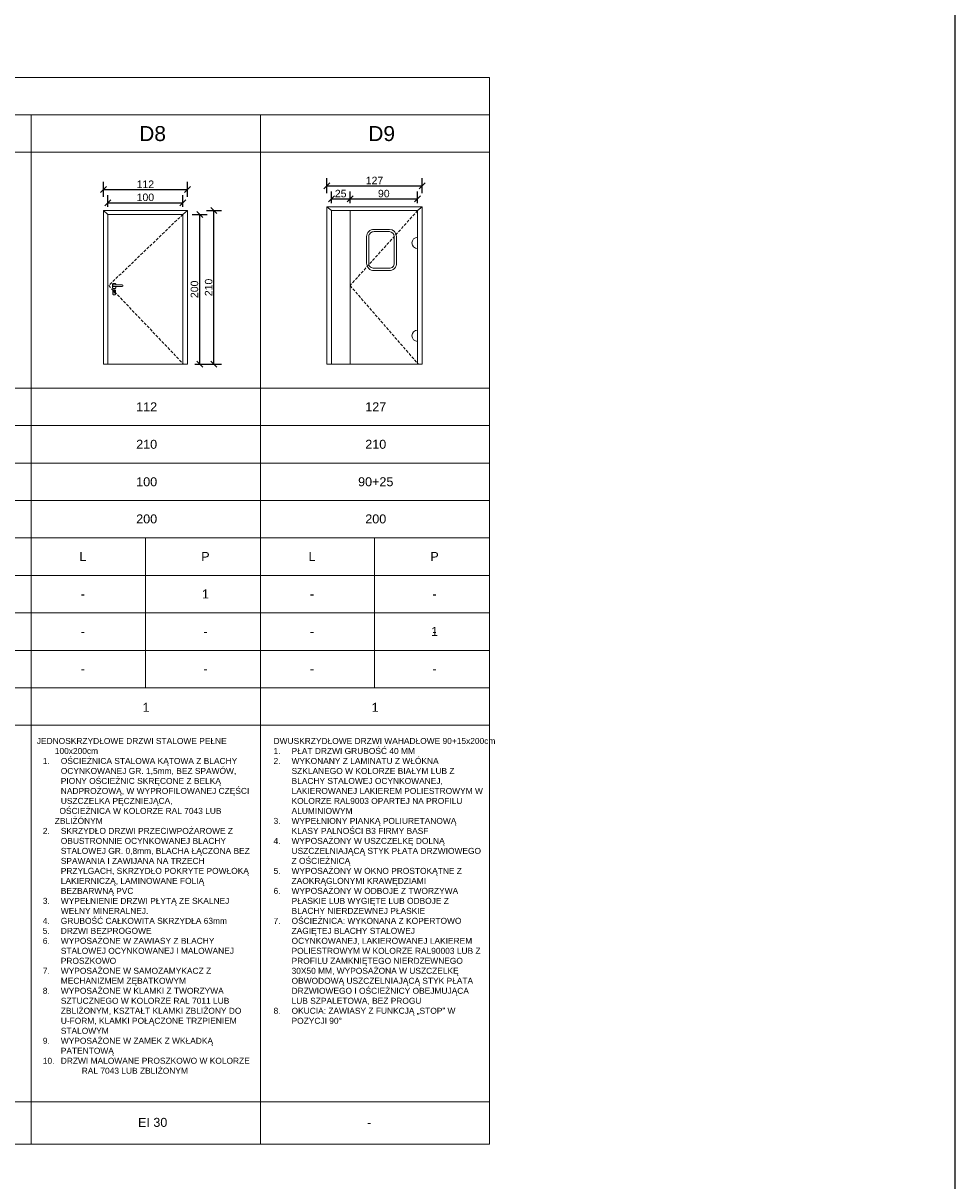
# Model space of a CAD drawing. Header units: millimetres. Extents: x -2720 to 125583, y -8970 to 34912.
# Tile 88 of 105: x 33182 to 34425, y 31398 to 32942. Entities that reach past the tile are written whole.
import ezdxf
from ezdxf.enums import TextEntityAlignment as Align

# ---------------------------------------------------------------- set-up
doc = ezdxf.new("R2010")
doc.units = ezdxf.units.MM
doc.linetypes.add('HIDDEN', pattern=[1.905, 1.27, -0.635])
for name, color, linetype, lineweight in [('A - Opisy', 44, 'Continuous', 9), ('A_KONST_ISTNIEJĄCE', 83, 'Continuous', 25), ('A_WIDOK', 141, 'Continuous', 13), ('DRZWI', 20, 'Continuous', 5), ('tabelka', 133, 'Continuous', 5)]:
    doc.layers.add(name, color=color, linetype=linetype, lineweight=lineweight)
doc.styles.add('ARIACE', font='arial.ttf')
doc.styles.get("Standard").update_dxf_attribs({"font": 'arial.ttf'})
doc.dimstyles.new('1 do 100', dxfattribs={"dimtxt": 10, "dimasz": 8, "dimexe": 10, "dimexo": 10, "dimgap": 2, "dimtad": 1, "dimdec": 0, "dimtxsty": 'Standard', "dimblk": 'OBLIQUE', "dimcen": 2.5, "dimadec": 0, "dimazin": 0, "dimtfac": 1, "dimtdec": 0, "dimtmove": 0, "dimatfit": 3, "dimldrblk": 'OBLIQUE', "dimfxl": 10, "dimfxlon": 1, "dimarcsym": 0})

# ---------------------------------------------------------------- blocks, each defined once
blk = doc.blocks.new('_Oblique')
at = {"color": 0, "linetype": 'ByBlock', "lineweight": -2}
blk.add_line((-0.5, -0.5), (0.5, 0.5), dxfattribs=at)
blk = doc.blocks.new('*D624')
at = {"layer": 'A_WIDOK', "color": 0, "linetype": 'ByBlock', "lineweight": -2, "transparency": 16777216}
for p, q in [((33295.3, 32697.2), (33295.3, 32712.8)), ((33295.3, 32702.8), (33395.3, 32702.8)), ((33395.3, 32697.2), (33395.3, 32712.8))]:
    blk.add_line(p, q, dxfattribs=at)
at = {"layer": 'Defpoints', "color": 0, "linetype": 'ByBlock', "transparency": 16777216}
for p in [(33395.3, 32702.8), (33295.3, 32687.2), (33395.3, 32687.2)]:
    blk.add_point(p, dxfattribs=at)
at = {"layer": 'A_WIDOK', "color": 0, "linetype": 'ByBlock', "lineweight": -2, "transparency": 16777216, "xscale": 8, "yscale": 8, "zscale": 8, "rotation": 180}
blk.add_blockref('_Oblique', (33295.3, 32702.8), dxfattribs=at)
at = {"layer": 'A_WIDOK', "color": 0, "linetype": 'ByBlock', "lineweight": -2, "transparency": 16777216, "xscale": 8, "yscale": 8, "zscale": 8}
blk.add_blockref('_Oblique', (33395.3, 32702.8), dxfattribs=at)
at = {"layer": 'A_WIDOK', "color": 0, "linetype": 'ByBlock', "transparency": 16777216, "insert": (33345.3, 32709.9), "char_height": 10, "attachment_point": 5}
blk.add_mtext('100', dxfattribs=at)
blk = doc.blocks.new('*D625')
at = {"layer": 'A_WIDOK', "color": 0, "linetype": 'ByBlock', "lineweight": -2, "transparency": 16777216}
for p, q in [((33289.3, 32710.4), (33289.3, 32730.4)), ((33289.3, 32720.4), (33401.3, 32720.4)), ((33401.3, 32710.4), (33401.3, 32730.4))]:
    blk.add_line(p, q, dxfattribs=at)
at = {"layer": 'Defpoints', "color": 0, "linetype": 'ByBlock', "transparency": 16777216}
for p in [(33401.3, 32720.4), (33289.3, 32692.2), (33401.3, 32692.2)]:
    blk.add_point(p, dxfattribs=at)
at = {"layer": 'A_WIDOK', "color": 0, "linetype": 'ByBlock', "lineweight": -2, "transparency": 16777216, "xscale": 8, "yscale": 8, "zscale": 8, "rotation": 180}
blk.add_blockref('_Oblique', (33289.3, 32720.4), dxfattribs=at)
at = {"layer": 'A_WIDOK', "color": 0, "linetype": 'ByBlock', "lineweight": -2, "transparency": 16777216, "xscale": 8, "yscale": 8, "zscale": 8}
blk.add_blockref('_Oblique', (33401.3, 32720.4), dxfattribs=at)
at = {"layer": 'A_WIDOK', "color": 0, "linetype": 'ByBlock', "transparency": 16777216, "insert": (33345.3, 32727.4), "char_height": 10, "width": 23.419, "attachment_point": 5}
blk.add_mtext('112', dxfattribs=at)
blk = doc.blocks.new('*D626')
at = {"layer": 'A_WIDOK', "color": 0, "linetype": 'ByBlock', "lineweight": -2, "transparency": 16777216}
for p, q in [((33407.9, 32687.2), (33427.9, 32687.2)), ((33417.9, 32487.2), (33417.9, 32687.2)), ((33411.3, 32487.2), (33427.9, 32487.2))]:
    blk.add_line(p, q, dxfattribs=at)
at = {"layer": 'Defpoints', "color": 0, "linetype": 'ByBlock', "transparency": 16777216}
for p in [(33396.3, 32687.2), (33417.9, 32687.2), (33401.3, 32487.2)]:
    blk.add_point(p, dxfattribs=at)
at = {"layer": 'A_WIDOK', "color": 0, "linetype": 'ByBlock', "lineweight": -2, "transparency": 16777216, "xscale": 8, "yscale": 8, "zscale": 8}
for p, rotation in [((33417.9, 32687.2), 90), ((33417.9, 32487.2), 270)]:
    blk.add_blockref('_Oblique', p, dxfattribs=dict(at, rotation=rotation))
at = {"layer": 'A_WIDOK', "color": 0, "linetype": 'ByBlock', "transparency": 16777216, "insert": (33410.8, 32587.2), "char_height": 10, "attachment_point": 5, "rotation": 90}
blk.add_mtext('200', dxfattribs=at)
blk = doc.blocks.new('*D627')
at = {"layer": 'A_WIDOK', "color": 0, "linetype": 'ByBlock', "lineweight": -2, "transparency": 16777216}
for p, q in [((33426.8, 32692.2), (33446.8, 32692.2)), ((33436.8, 32487.2), (33436.8, 32692.2)), ((33426.8, 32487.2), (33446.8, 32487.2))]:
    blk.add_line(p, q, dxfattribs=at)
at = {"layer": 'Defpoints', "color": 0, "linetype": 'ByBlock', "transparency": 16777216}
for p in [(33401.3, 32692.2), (33436.8, 32692.2), (33401.3, 32487.2)]:
    blk.add_point(p, dxfattribs=at)
at = {"layer": 'A_WIDOK', "color": 0, "linetype": 'ByBlock', "lineweight": -2, "transparency": 16777216, "xscale": 8, "yscale": 8, "zscale": 8}
for p, rotation in [((33436.8, 32692.2), 90), ((33436.8, 32487.2), 270)]:
    blk.add_blockref('_Oblique', p, dxfattribs=dict(at, rotation=rotation))
at = {"layer": 'A_WIDOK', "color": 0, "linetype": 'ByBlock', "transparency": 16777216, "insert": (33429.7, 32589.7), "char_height": 10, "attachment_point": 5, "rotation": 90}
blk.add_mtext('210', dxfattribs=at)
blk = doc.blocks.new('*D666')
at = {"layer": 'A_WIDOK', "color": 0, "linetype": 'ByBlock', "lineweight": -2, "transparency": 16777216}
for p, q in [((33587.4, 32715.4), (33587.4, 32735.4)), ((33714.4, 32715.4), (33714.4, 32735.4)), ((33587.4, 32725.4), (33714.4, 32725.4))]:
    blk.add_line(p, q, dxfattribs=at)
at = {"layer": 'Defpoints', "color": 0, "linetype": 'ByBlock', "transparency": 16777216}
for p in [(33714.4, 32725.4), (33587.4, 32697.2), (33714.4, 32697.2)]:
    blk.add_point(p, dxfattribs=at)
at = {"layer": 'A_WIDOK', "color": 0, "linetype": 'ByBlock', "lineweight": -2, "transparency": 16777216, "xscale": 8, "yscale": 8, "zscale": 8, "rotation": 180}
blk.add_blockref('_Oblique', (33587.4, 32725.4), dxfattribs=at)
at = {"layer": 'A_WIDOK', "color": 0, "linetype": 'ByBlock', "lineweight": -2, "transparency": 16777216, "xscale": 8, "yscale": 8, "zscale": 8}
blk.add_blockref('_Oblique', (33714.4, 32725.4), dxfattribs=at)
at = {"layer": 'A_WIDOK', "color": 0, "linetype": 'ByBlock', "transparency": 16777216, "insert": (33650.9, 32732.4), "char_height": 10, "attachment_point": 5}
blk.add_mtext('127', dxfattribs=at)
blk = doc.blocks.new('*D667')
at = {"layer": 'A_WIDOK', "color": 0, "linetype": 'ByBlock', "lineweight": -2, "transparency": 16777216}
for p, q in [((33593.4, 32702.2), (33593.4, 32717.8)), ((33618.3, 32702.2), (33618.3, 32717.8)), ((33593.4, 32707.8), (33618.3, 32707.8))]:
    blk.add_line(p, q, dxfattribs=at)
at = {"layer": 'Defpoints', "color": 0, "linetype": 'ByBlock', "transparency": 16777216}
for p in [(33618.3, 32707.8), (33593.4, 32692.2), (33618.3, 32692.2)]:
    blk.add_point(p, dxfattribs=at)
at = {"layer": 'A_WIDOK', "color": 0, "linetype": 'ByBlock', "lineweight": -2, "transparency": 16777216, "xscale": 8, "yscale": 8, "zscale": 8, "rotation": 180}
blk.add_blockref('_Oblique', (33593.4, 32707.8), dxfattribs=at)
at = {"layer": 'A_WIDOK', "color": 0, "linetype": 'ByBlock', "lineweight": -2, "transparency": 16777216, "xscale": 8, "yscale": 8, "zscale": 8}
blk.add_blockref('_Oblique', (33618.3, 32707.8), dxfattribs=at)
at = {"layer": 'A_WIDOK', "color": 0, "linetype": 'ByBlock', "transparency": 16777216, "insert": (33605.8, 32714.9), "char_height": 10, "attachment_point": 5}
blk.add_mtext('25', dxfattribs=at)
blk = doc.blocks.new('*D668')
at = {"layer": 'A_WIDOK', "color": 0, "linetype": 'ByBlock', "lineweight": -2, "transparency": 16777216}
for p, q in [((33618.3, 32702.2), (33618.3, 32717.8)), ((33708.4, 32702.2), (33708.4, 32717.8)), ((33618.3, 32707.8), (33708.4, 32707.8))]:
    blk.add_line(p, q, dxfattribs=at)
at = {"layer": 'Defpoints', "color": 0, "linetype": 'ByBlock', "transparency": 16777216}
for p in [(33708.4, 32707.8), (33618.3, 32692.2), (33708.4, 32692.2)]:
    blk.add_point(p, dxfattribs=at)
at = {"layer": 'A_WIDOK', "color": 0, "linetype": 'ByBlock', "lineweight": -2, "transparency": 16777216, "xscale": 8, "yscale": 8, "zscale": 8, "rotation": 180}
blk.add_blockref('_Oblique', (33618.3, 32707.8), dxfattribs=at)
at = {"layer": 'A_WIDOK', "color": 0, "linetype": 'ByBlock', "lineweight": -2, "transparency": 16777216, "xscale": 8, "yscale": 8, "zscale": 8}
blk.add_blockref('_Oblique', (33708.4, 32707.8), dxfattribs=at)
at = {"layer": 'A_WIDOK', "color": 0, "linetype": 'ByBlock', "transparency": 16777216, "insert": (33663.3, 32714.9), "char_height": 10, "attachment_point": 5}
blk.add_mtext('90', dxfattribs=at)

msp = doc.modelspace()

# ---------------------------------------------------------------- linework, layer by layer
at = {"layer": 'A_KONST_ISTNIEJĄCE', "ltscale": 2}
msp.add_lwpolyline([(16906.12, 34487.07), (34424.95, 34487.07), (34424.95, 29586.95), (16906.12, 29586.95)], close=True, dxfattribs=at)
at = {"layer": 'A_WIDOK', "linetype": 'HIDDEN', "ltscale": 3}
for points in [[(33395.32, 32687.2), (33296.32, 32592.2), (33396.32, 32487.2)], [(33708.36, 32692.2), (33618.28, 32592.2), (33709.36, 32487.2)]]:
    msp.add_lwpolyline(points, dxfattribs=at)
at = {"layer": 'DRZWI'}
for p, q in [((33295.32, 32687.2), (33289.32, 32692.2)), ((33395.32, 32687.2), (33401.32, 32692.2)), ((33593.36, 32692.2), (33587.36, 32697.2)), ((33708.36, 32692.2), (33714.36, 32697.2))]:
    msp.add_line(p, q, dxfattribs=at)
for points in [[(33289.32, 32487.2), (33289.32, 32692.2), (33401.32, 32692.2), (33401.32, 32487.2), (33289.32, 32487.2)], [(33295.32, 32487.2), (33295.32, 32687.2), (33395.32, 32687.2), (33395.32, 32487.2)], [(33587.36, 32487.2), (33587.36, 32697.2), (33714.36, 32697.2), (33714.36, 32487.2), (33587.36, 32487.2)], [(33593.36, 32487.2), (33593.36, 32692.2), (33708.36, 32692.2), (33708.36, 32487.2)], [(33618.28, 32487.2), (33618.28, 32692.2)], [(33302.53, 32593.22), (33314.35, 32593.24)], [(33303.44, 32583.79), (33303.44, 32582.01)], [(33303.81, 32583.79), (33303.81, 32582)]]:
    msp.add_lwpolyline(points, dxfattribs=at)
for points in [[(33640.32, 32622.2, 0.4303386), (33650.32, 32612.2), (33670.32, 32612.2, 0.4303386), (33680.32, 32622.2), (33680.32, 32657.74, 0.3982703), (33670.85, 32667.2), (33650.32, 32667.2, 0.4142136), (33640.32, 32657.74)], [(33643.32, 32622.16, 0.4336223), (33650.27, 32615.2), (33670.36, 32615.2, 0.4336223), (33677.32, 32622.16), (33677.32, 32657.69, 0.3950675), (33670.81, 32664.2), (33650.27, 32664.2, 0.4142136), (33643.32, 32657.69)], [(33708.36, 32656.68), (33708.36, 32641.68, -1)], [(33302.78, 32580.03), (33304.48, 32580.03, 0.3440053), (33305.23, 32580.81), (33305.23, 32585.75, 0.4707029), (33304.48, 32586.53), (33302.77, 32586.53, 0.3870514), (33302.03, 32585.75), (33302.03, 32580.81, 0.3800833)], [(33708.36, 32517.73), (33708.36, 32532.73, 1)]]:
    msp.add_lwpolyline(points, format="xyb", close=True, dxfattribs=at)
for points in [[(33305.78, 32593.23), (33305.78, 32594.07, 0.4707029), (33305.06, 32594.82), (33302.17, 32594.82, 0.3870514), (33301.47, 32594.07), (33301.47, 32589.07, 0.3800833), (33302.19, 32588.32), (33305.06, 32588.32, 0.3440053), (33305.78, 32589.07), (33305.78, 32591.17)], [(33302.53, 32593.22, 0.6968402), (33302.53, 32591.17), (33314.35, 32591.17)]]:
    msp.add_lwpolyline(points, format="xyb", dxfattribs=at)
msp.add_circle((33303.62, 32584.47), 0.704, dxfattribs=at)
for centre, radius, start, end in [((33303.62, 32582), 0.187, 179.98289, 0.01711), ((33314.23, 32592.2), 1.04, 276.76216, 83.23784)]:
    msp.add_arc(centre, radius, start, end, dxfattribs=at)
at = {"layer": 'tabelka'}
for p, q in [((30290.81, 32870.03), (33804.16, 32870.03)), ((33804.16, 32870.03), (33804.16, 31446.62)), ((30290.81, 32820.03), (33804.16, 32820.03)), ((33193.09, 32820.03), (33193.09, 31446.62)), ((33498.62, 32820.03), (33498.62, 31446.62)), ((30290.81, 32770.03), (33804.16, 32770.03)), ((30290.81, 32455.42), (33804.16, 32455.42)), ((30400.63, 32405.42), (33804.16, 32405.42)), ((30290.81, 32355.42), (33804.16, 32355.42)), ((30400.63, 32305.42), (33804.16, 32305.42)), ((30290.81, 32255.42), (33804.16, 32255.42)), ((30290.81, 32205.42), (33804.16, 32205.42)), ((30333.44, 32205.42), (33804.16, 32205.42)), ((30333.44, 32155.42), (33804.16, 32155.42)), ((30333.44, 32105.42), (33804.16, 32105.42)), ((30290.81, 32055.42), (33804.16, 32055.42)), ((30333.44, 32055.42), (33804.16, 32055.42)), ((30290.81, 32005.42), (33804.16, 32005.42)), ((30290.81, 31502.85), (33804.16, 31502.85)), ((30290.81, 31446.62), (33804.16, 31446.62))]:
    msp.add_line(p, q, dxfattribs=at)
for points in [[(33345.32, 32255.42), (33345.32, 32055.42)], [(33650.86, 32255.42), (33650.86, 32055.42)]]:
    msp.add_lwpolyline(points, dxfattribs=at)

# ---------------------------------------------------------------- texts
at = {"layer": 'A - Opisy', "style": 'ARIACE'}
for s, p in [('D8', (33354.88, 32795.03)), ('D9', (33660.42, 32795.03))]:
    msp.add_text(s, height=20, dxfattribs=at).set_placement(p, align=Align.MIDDLE_CENTER)
at = {"layer": 'A - Opisy'}
for s, p in [('112', (33347, 32430.42)), ('127', (33652.53, 32430.42)), ('210', (33347, 32380.42)), ('210', (33652.53, 32380.42)), ('100', (33347.02, 32330.42)), ('90+25', (33652.56, 32330.42)), ('200', (33347.02, 32280.85)), ('200', (33652.56, 32280.85)), ('L', (33261.98, 32230.68)), ('P', (33425.38, 32230.68)), ('L', (33567.51, 32230.68)), ('P', (33730.92, 32230.68)), ('-', (33261.98, 32180.68)), ('1', (33425.38, 32180.68)), ('-', (33567.51, 32180.68)), ('-', (33730.92, 32180.68)), ('1', (33730.92, 32130.68)), ('-', (33261.98, 32130.68)), ('-', (33425.38, 32130.68)), ('-', (33425.38, 32130.68)), ('-', (33567.51, 32130.68)), ('-', (33730.92, 32130.68)), ('-', (33261.98, 32080.68)), ('-', (33425.38, 32080.68)), ('-', (33567.51, 32080.68)), ('-', (33730.92, 32080.68)), ('1', (33346.18, 32029.46)), ('1', (33651.71, 32029.46))]:
    msp.add_text(s, height=12, dxfattribs=at).set_placement(p, align=Align.MIDDLE_CENTER)
for s, p in [('EI 30', (33335.41, 31469.64)), ('-', (33640.94, 31469.64))]:
    msp.add_text(s, height=12, dxfattribs=at).set_placement(p)
at = {"layer": 'A - Opisy', "char_height": 8, "width": 295.9317, "attachment_point": 1}
for s, insert in [('\\pxi-3,l4,t4;JEDNOSKRZYDŁOWE DRZWI STALOWE PEŁNE 100x200cm\\P\\pl5,t5;1.^IOŚCIEŻNICA STALOWA KĄTOWA Z BLACHY OCYNKOWANEJ GR. 1,5mm, BEZ SPAWÓW, PIONY OŚCIEŻNIC SKRĘCONE Z BELKĄ NADPROŻOWĄ, W WYPROFILOWANEJ CZĘŚCI USZCZELKA PĘCZNIEJĄCA,\\P\\pl4,t4;^I  OŚCIEŻNICA W KOLORZE RAL 7043 LUB ZBLIŻÓNYM\\P\\pl5,t5;2.^ISKRZYDŁO DRZWI PRZECIWPOŻAROWE Z OBUSTRONNIE OCYNKOWANEJ BLACHY STALOWEJ GR. 0,8mm, BLACHA ŁĄCZONA BEZ SPAWANIA I ZAWIJANA NA TRZECH PRZYLGACH, SKRZYDŁO POKRYTE POWŁOKĄ LAKIERNICZĄ, LAMINOWANE FOLIĄ BEZBARWNĄ PVC\\P3.^IWYPEŁNIENIE DRZWI PŁYTĄ ZE SKALNEJ WEŁNY MINERALNEJ.\\P4.^IGRUBOŚĆ CAŁKOWITA SKRZYDŁA 63mm\\P5.^IDRZWI BEZPROGOWE\\P6.^IWYPOSAŻONE W ZAWIASY Z BLACHY STALOWEJ OCYNKOWANEJ I MALOWANEJ PROSZKOWO\\P7.^IWYPOSAŻONE W SAMOZAMYKACZ Z MECHANIZMEM ZĘBATKOWYM\\P8.^IWYPOSAŻONE W KLAMKI Z TWORZYWA SZTUCZNEGO W KOLORZE RAL 7011 LUB ZBLIŻONYM, KSZTAŁT KLAMKI ZBLIŻONY DO U-FORM, KLAMKI POŁĄCZONE TRZPIENIEM STALOWYM\\P9.^IWYPOSAŻONE W ZAMEK Z WKŁADKĄ PATENTOWĄ\\P10.^IDRZWI MALOWANE PROSZKOWO W KOLORZE           RAL 7043 LUB ZBLIŻONYM', (33192.47, 31988.59)), ('\\pxi-3,l5,t5;DWUSKRZYDŁOWE DRZWI WAHADŁOWE 90+15x200cm\\P1.^IPŁAT DRZWI GRUBOŚĆ 40 MM\\P2.^IWYKONANY Z LAMINATU Z WŁÓKNA SZKLANEGO W KOLORZE BIAŁYM LUB Z BLACHY STALOWEJ OCYNKOWANEJ, LAKIEROWANEJ LAKIEREM POLIESTROWYM W KOLORZE RAL9003 OPARTEJ NA PROFILU ALUMINIOWYM\\P3.^IWYPEŁNIONY PIANKĄ POLIURETANOWĄ KLASY PALNOŚCI B3 FIRMY BASF\\P4.^IWYPOSAŻONY W USZCZELKĘ DOLNĄ USZCZELNIAJĄCĄ STYK PŁATA DRZWIOWEGO Z OŚCIEŻNICĄ\\P5.^IWYPOSAŻONY W OKNO PROSTOKĄTNE Z ZAOKRĄGLONYMI KRAWĘDZIAMI\\P6.^IWYPOSAŻONY W ODBOJE Z TWORZYWA PŁASKIE LUB WYGIĘTE LUB ODBOJE Z BLACHY NIERDZEWNEJ PŁASKIE\\P7.^IOŚCIEŻNICA: WYKONANA Z KOPERTOWO ZAGIĘTEJ BLACHY STALOWEJ OCYNKOWANEJ, LAKIEROWANEJ LAKIEREM POLIESTROWYM W KOLORZE RAL90003 LUB Z PROFILU ZAMKNIĘTEGO NIERDZEWNEGO 30X50 MM, WYPOSAŻONA W USZCZELKĘ OBWODOWĄ USZCZELNIAJĄCĄ STYK PŁATA DRZWIOWEGO I OŚCIEŻNICY OBEJMUJĄCA LUB SZPALETOWA, BEZ PROGU\\P8.^IOKUCIA: ZAWIASY Z FUNKCJĄ „STOP” W POZYCJI 90°', (33500.27, 31988.59))]:
    msp.add_mtext(s, dxfattribs=dict(at, insert=insert))

# ---------------------------------------------------------------- dimensions: what is measured, and where the dimension line sits
at = {"layer": 'A_WIDOK', "linetype": 'ByBlock'}
for base, p1, p2, picture, middle in [((33401.32, 32720.41), (33289.32, 32692.2), (33401.32, 32692.2), '*D625', (33345.32, 32727.43)), ((33714.36, 32725.41), (33587.36, 32697.2), (33714.36, 32697.2), '*D666', (33650.86, 32732.43)), ((33618.28, 32707.75), (33593.36, 32692.2), (33618.28, 32692.2), '*D667', (33605.82, 32714.86)), ((33708.36, 32707.75), (33618.28, 32692.2), (33708.36, 32692.2), '*D668', (33663.32, 32714.86)), ((33395.32, 32702.75), (33295.32, 32687.2), (33395.32, 32687.2), '*D624', (33345.32, 32709.86))]:
    dim = msp.add_linear_dim(base=base, p1=p1, p2=p2, dimstyle='1 do 100', dxfattribs=at)
    dim.commit()
    dim.dimension.update_dxf_attribs({"geometry": picture, "text_midpoint": middle})
for base, p2, text, picture, middle in [((33417.87, 32687.2), (33396.32, 32687.2), '200', '*D626', (33410.76, 32587.2)), ((33436.84, 32692.2), (33401.32, 32692.2), '210', '*D627', (33429.73, 32589.7))]:
    dim = msp.add_linear_dim(base=base, p1=(33401.32, 32487.2), p2=p2, angle=90, text=text, dimstyle='1 do 100', dxfattribs=at)
    dim.commit()
    dim.dimension.update_dxf_attribs({"geometry": picture, "text_midpoint": middle})

doc.saveas('drawing.dxf')
